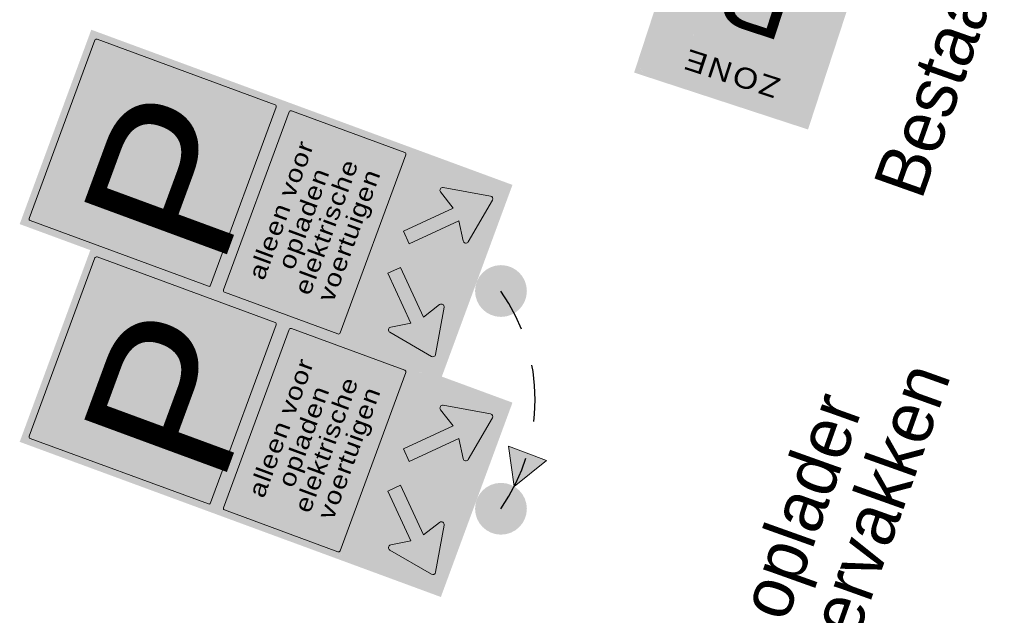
# Model space of a CAD drawing. Header units: metres. Extents: x 136326 to 138181, y 453212 to 454732.
# Tile 42 of 55: x 136692 to 136707, y 454192 to 454201. Entities that reach past the tile are written whole.
import ezdxf

# ---------------------------------------------------------------- set-up
doc = ezdxf.new("R2010")
doc.units = ezdxf.units.M
doc.linetypes.add('DGN Style 2', pattern=[1.3637372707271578, 0.8182423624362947, -0.5454949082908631])
doc.layers.add('-DR-nw-inr-bebording-txt', color=2, linetype='Continuous')
doc.layers.add('mob_bebording', color=7, linetype='Continuous', lineweight=0)
doc.styles.add('eurostile', font='txt')
doc.styles.add('Style-Verkeersborden', font='Verkeersborden.shx')

# ---------------------------------------------------------------- blocks, each defined once
blk = doc.blocks.new('bord_OB504_1')
at = {"layer": 'mob_bebording', "linetype": 'Continuous', "lineweight": 0, "transparency": 33554508}
h = blk.add_hatch(color=254, dxfattribs=at)
h.paths.add_polyline_path([(0.2999999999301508, -0.2999999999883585), (-0.3000000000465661, -0.2999999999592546), (-0.3000000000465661, 2.91038304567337e-11), (0, -2.91038304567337e-11), (0.2999999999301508, -2.91038304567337e-11)])
h.paths.add_polyline_path([(0.2749999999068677, -0.2899999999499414), (-0.2750000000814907, -0.2900000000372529, -0.414213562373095), (-0.2900000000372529, -0.2749999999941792), (-0.2900000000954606, -0.02499999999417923, -0.414213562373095), (-0.2750000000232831, -0.01000000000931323), (0.2749999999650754, -0.01000000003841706, -0.414213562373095), (0.2899999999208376, -0.02500000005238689), (0.2899999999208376, -0.2750000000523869, -0.414213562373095)], flags=17)
h = blk.add_hatch(color=7, dxfattribs=at)
h.paths.add_polyline_path([(0.2899999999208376, -0.02500000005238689, 0.414213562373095), (0.2749999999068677, -0.01000000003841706), (-0.2750000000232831, -0.01000000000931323, 0.414213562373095), (-0.2900000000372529, -0.02500000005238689), (-0.2900000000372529, -0.2749999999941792, 0.414213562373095), (-0.2750000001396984, -0.2899999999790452), (0.2749999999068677, -0.2900000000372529, 0.414213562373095), (0.2899999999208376, -0.2749999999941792)])
h.paths.add_polyline_path([(0.2799999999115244, -0.2749999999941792, -0.414213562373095), (0.2749999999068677, -0.2800000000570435), (-0.2750000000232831, -0.2799999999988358, -0.414213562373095), (-0.2800000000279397, -0.2749999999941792), (-0.2800000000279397, -0.02500000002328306, -0.414213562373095), (-0.2750000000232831, -0.02000000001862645), (0.2749999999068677, -0.01999999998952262, -0.414213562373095), (0.2799999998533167, -0.02499999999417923)])
h = blk.add_hatch(color=254, dxfattribs=at)
h.paths.add_polyline_path([(0.2799999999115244, -0.2749999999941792), (0.2800000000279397, -0.02500000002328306, 0.414213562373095), (0.2749999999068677, -0.02000000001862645), (-0.2750000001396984, -0.02000000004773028, 0.414213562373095), (-0.2800000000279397, -0.02500000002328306), (-0.2800000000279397, -0.2749999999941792, 0.414213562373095), (-0.2750000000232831, -0.2800000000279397), (0.2749999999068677, -0.2800000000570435, 0.414213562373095)])
h.paths.add_polyline_path([(-0.2233765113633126, -0.1145474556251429, -0.6872809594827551), (-0.2087136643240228, -0.1116972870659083), (-0.1771729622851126, -0.1621729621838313), (-0.06500000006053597, -0.04999999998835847), (-0.03671572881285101, -0.07828427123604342), (-0.1488886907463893, -0.1904572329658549), (-0.09841301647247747, -0.2219979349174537, -0.687280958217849), (-0.1012631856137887, -0.236660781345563), (-0.2382661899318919, -0.2608181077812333, -0.5205670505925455), (-0.2475338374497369, -0.2515504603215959)], flags=17)
h.paths.add_polyline_path([(0.2475338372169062, -0.2515504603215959, -0.5205670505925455), (0.2382661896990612, -0.2608181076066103), (0.1012631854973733, -0.2366607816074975, -0.687280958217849), (0.09841301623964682, -0.2219979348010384), (0.1488886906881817, -0.1904572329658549), (0.03671572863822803, -0.07828427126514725), (0.06499999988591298, -0.0500000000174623), (0.1771729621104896, -0.1621729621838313), (0.2087136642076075, -0.1116972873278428, -0.6872809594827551), (0.2233765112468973, -0.1145474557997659)], flags=17)
h = blk.add_hatch(color=7, dxfattribs=at)
edge = h.paths.add_edge_path()
edge.add_arc((-0.2396553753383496, -0.2529396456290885), 0.007999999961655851, 170.0000003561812, 280.0000003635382)
edge.add_line((-0.2382661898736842, -0.2608181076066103), (-0.1012631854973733, -0.2366607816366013))
edge.add_arc((-0.1026523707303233, -0.2287823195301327), 0.008000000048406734, 279.9999985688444, 417.9999985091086)
edge.add_line((-0.0984130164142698, -0.2219979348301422), (-0.1488886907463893, -0.1904572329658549))
edge.add_line((-0.1488886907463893, -0.1904572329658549), (-0.03671572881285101, -0.07828427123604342))
edge.add_line((-0.03671572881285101, -0.07828427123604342), (-0.06500000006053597, -0.04999999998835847))
edge.add_line((-0.06500000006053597, -0.04999999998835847), (-0.1771729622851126, -0.1621729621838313))
edge.add_line((-0.1771729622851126, -0.1621729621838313), (-0.2087136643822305, -0.1116972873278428))
edge.add_arc((-0.2154980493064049, -0.115936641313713), 0.008000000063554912, 31.99999863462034, 169.9999987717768)
edge.add_line((-0.2233765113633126, -0.1145474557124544), (-0.2475338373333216, -0.2515504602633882))
h = blk.add_hatch(color=7, dxfattribs=at)
edge = h.paths.add_edge_path()
edge.add_arc((0.2154980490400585, -0.1159366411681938), 0.008000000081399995, 10.00000057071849, 148.0000007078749)
edge.add_line((0.2087136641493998, -0.1116972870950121), (0.1771729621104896, -0.1621729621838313))
edge.add_line((0.1771729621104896, -0.1621729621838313), (0.06499999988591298, -0.0500000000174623))
edge.add_line((0.06499999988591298, -0.0500000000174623), (0.03671572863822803, -0.07828427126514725))
edge.add_line((0.03671572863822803, -0.07828427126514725), (0.1488886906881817, -0.1904572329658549))
edge.add_line((0.1488886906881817, -0.1904572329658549), (0.0984130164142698, -0.2219979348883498))
edge.add_arc((0.102652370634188, -0.2287823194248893), 0.0079999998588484, 122.0000015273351, 260.0000014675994)
edge.add_line((0.1012631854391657, -0.236660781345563), (0.2382661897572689, -0.2608181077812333))
edge.add_arc((0.2396553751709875, -0.252939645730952), 0.008000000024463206, 260.0000000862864, 370.0000000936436)
edge.add_line((0.2475338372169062, -0.2515504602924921), (0.223376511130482, -0.1145474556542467))
at = {"layer": 'mob_bebording', "color": 7, "linetype": 'Continuous', "lineweight": 0, "transparency": 33554508, "flags": 128}
for points in [[(-0.2475338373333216, -0.2515504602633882, 0.5205670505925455), (-0.2382661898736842, -0.2608181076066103), (-0.1012631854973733, -0.2366607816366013, 0.687280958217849), (-0.0984130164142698, -0.2219979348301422), (-0.1488886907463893, -0.1904572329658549), (-0.03671572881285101, -0.07828427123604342), (-0.06500000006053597, -0.04999999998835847), (-0.1771729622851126, -0.1621729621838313), (-0.2087136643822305, -0.1116972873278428, 0.6872809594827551), (-0.2233765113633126, -0.1145474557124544)], [(0.223376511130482, -0.1145474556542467, 0.6872809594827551), (0.2087136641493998, -0.1116972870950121), (0.1771729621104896, -0.1621729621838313), (0.06499999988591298, -0.0500000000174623), (0.03671572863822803, -0.07828427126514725), (0.1488886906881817, -0.1904572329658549), (0.0984130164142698, -0.2219979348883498, 0.687280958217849), (0.1012631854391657, -0.236660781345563), (0.2382661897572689, -0.2608181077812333, 0.5205670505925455), (0.2475338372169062, -0.2515504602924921)]]:
    blk.add_lwpolyline(points, format="xyb", close=True, dxfattribs=at)
blk = doc.blocks.new('bord_OB-L-WK-4R_1')
at = {"layer": 'mob_bebording', "linetype": 'Continuous', "lineweight": 0, "transparency": 33554508}
h = blk.add_hatch(color=254, dxfattribs=at)
h.paths.add_polyline_path([(0.2999999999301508, -0.4000000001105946), (-0.3000000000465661, -0.4000000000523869), (-0.3000000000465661, -2.91038304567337e-11), (-5.820766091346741e-11, -2.91038304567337e-11), (0.2999999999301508, -2.91038304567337e-11)])
h.paths.add_polyline_path([(-0.2900000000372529, -0.3750000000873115), (-0.2900000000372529, -0.02500000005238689, -0.414213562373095), (-0.2750000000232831, -0.01000000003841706), (0.2749999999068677, -0.01000000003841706, -0.414213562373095), (0.2899999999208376, -0.02500000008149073), (0.2899999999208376, -0.3750000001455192, -0.414213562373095), (0.2749999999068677, -0.3900000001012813), (-0.2750000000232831, -0.3900000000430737, -0.414213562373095)], flags=17)
h = blk.add_hatch(color=7, dxfattribs=at)
h.paths.add_polyline_path([(-0.2750000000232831, -0.3900000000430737), (0.2749999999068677, -0.3900000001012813, 0.414213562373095), (0.2899999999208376, -0.3750000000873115), (0.2899999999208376, -0.02500000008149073, 0.414213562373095), (0.2749999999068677, -0.01000000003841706), (-0.2750000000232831, -0.01000000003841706, 0.414213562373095), (-0.2900000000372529, -0.02500000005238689), (-0.2900000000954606, -0.3750000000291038, 0.414213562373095)])
h.paths.add_polyline_path([(-0.2800000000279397, -0.02500000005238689, -0.414213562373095), (-0.2750000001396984, -0.02000000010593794), (0.2749999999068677, -0.02000000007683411, -0.414213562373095), (0.2799999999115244, -0.02500000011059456), (0.2799999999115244, -0.3750000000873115, -0.414213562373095), (0.2749999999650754, -0.3800000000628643), (-0.2750000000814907, -0.3800000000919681, -0.414213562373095), (-0.2800000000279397, -0.3750000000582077)])
h = blk.add_hatch(color=254, dxfattribs=at)
edge = h.paths.add_edge_path()
edge.add_line((-0.2750000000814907, -0.3800000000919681), (0.2749999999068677, -0.3800000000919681))
edge.add_arc((0.2749999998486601, -0.3750000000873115), 0.005000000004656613, 270.0000006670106, 360.0000006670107)
edge.add_line((0.2799999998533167, -0.3750000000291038), (0.2799999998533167, -0.02500000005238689))
edge.add_arc((0.2749999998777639, -0.02500000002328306), 0.004999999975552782, 359.9999996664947, 449.9999996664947)
edge.add_line((0.2749999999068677, -0.02000000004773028), (-0.2750000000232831, -0.02000000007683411))
edge.add_arc((-0.275000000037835, -0.02500000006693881), 0.004999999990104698, 89.99999983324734, 179.9999998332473)
edge.add_line((-0.2800000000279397, -0.02500000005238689), (-0.2800000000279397, -0.3750000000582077))
edge.add_arc((-0.275000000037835, -0.3750000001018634), 0.004999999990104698, 179.999999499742, 269.999999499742)
at = {"layer": 'mob_bebording', "color": 254, "linetype": 'Continuous', "lineweight": 0, "transparency": 33554508, "flags": 128}
blk.add_lwpolyline([(-0.2750000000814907, -0.3800000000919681), (0.2749999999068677, -0.3800000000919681, 0.414213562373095), (0.2799999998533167, -0.3750000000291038), (0.2799999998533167, -0.02500000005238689, 0.414213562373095), (0.2749999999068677, -0.02000000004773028), (-0.2750000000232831, -0.02000000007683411, 0.414213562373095), (-0.2800000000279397, -0.02500000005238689), (-0.2800000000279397, -0.3750000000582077, 0.414213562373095)], format="xyb", close=True, dxfattribs=at)
at = {"layer": 'mob_bebording', "color": 7, "linetype": 'Continuous', "lineweight": 0, "transparency": 33554508, "insert": (0, -0.2083333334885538), "char_height": 0.04999999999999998, "attachment_point": 5, "line_spacing_factor": 0.8399999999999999, "style": 'Style-Verkeersborden'}
blk.add_mtext('\\H1x;\\W1.2;\\T1.075;alleen voor\\Popladen\\Pelektrische\\Pvoertuigen', dxfattribs=at)
blk = doc.blocks.new('bord_E04_1')
at = {"layer": 'mob_bebording', "linetype": 'Continuous', "lineweight": 0, "transparency": 33554508}
h = blk.add_hatch(color=5, dxfattribs=at)
h.paths.add_polyline_path([(-0.3000000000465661, -2.91038304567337e-11), (-0.3000000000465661, 0.5999999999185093), (0.2999999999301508, 0.5999999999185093), (0.2999999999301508, -2.91038304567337e-11), (-5.820766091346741e-11, -2.91038304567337e-11)])
h.paths.add_polyline_path([(0.2749999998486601, 0.009999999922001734), (-0.2750000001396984, 0.009999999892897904, -0.414213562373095), (-0.2900000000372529, 0.02499999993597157), (-0.2900000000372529, 0.5749999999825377, -0.414213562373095), (-0.2750000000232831, 0.5899999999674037), (0.2749999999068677, 0.589999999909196, -0.414213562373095), (0.2899999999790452, 0.5749999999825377), (0.2899999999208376, 0.0249999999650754, -0.414213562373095)], flags=17)
h = blk.add_hatch(color=254, dxfattribs=at)
h.paths.add_polyline_path([(0.2749999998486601, 0.009999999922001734, 0.414213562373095), (0.2899999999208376, 0.0249999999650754), (0.2899999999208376, 0.5749999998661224, 0.414213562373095), (0.2749999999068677, 0.589999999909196), (-0.2750000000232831, 0.5899999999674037, 0.414213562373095), (-0.2900000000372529, 0.57499999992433), (-0.2900000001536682, 0.02499999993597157, 0.414213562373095), (-0.2750000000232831, 0.009999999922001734)])
h.paths.add_polyline_path([(0.2749999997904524, 0.01999999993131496), (-0.2750000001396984, 0.01999999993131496, -0.414213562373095), (-0.2800000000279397, 0.02499999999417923), (-0.2800000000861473, 0.57499999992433, -0.414213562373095), (-0.2750000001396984, 0.5799999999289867), (0.2749999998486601, 0.579999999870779, -0.414213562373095), (0.2799999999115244, 0.57499999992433), (0.2799999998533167, 0.02499999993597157, -0.414213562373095)])
h = blk.add_hatch(color=5, dxfattribs=at)
edge = h.paths.add_edge_path()
edge.add_line((0.2799999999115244, 0.02499999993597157), (0.2799999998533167, 0.57499999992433))
edge.add_arc((0.2749999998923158, 0.574999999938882), 0.004999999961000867, 359.9999998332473, 449.9999998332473)
edge.add_line((0.2749999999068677, 0.5799999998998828), (-0.2750000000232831, 0.5799999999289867))
edge.add_arc((-0.2750000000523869, 0.5749999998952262), 0.005000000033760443, 89.99999966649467, 179.9999996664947)
edge.add_line((-0.2800000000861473, 0.57499999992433), (-0.280000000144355, 0.02499999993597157))
edge.add_arc((-0.2750000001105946, 0.0249999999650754), 0.005000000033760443, 180.0000003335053, 270.0000003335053)
edge.add_line((-0.2750000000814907, 0.01999999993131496), (0.2749999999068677, 0.01999999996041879))
edge.add_arc((0.2749999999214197, 0.02499999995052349), 0.004999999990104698, 269.9999998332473, 359.9999998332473)
at = {"layer": 'mob_bebording', "color": 5, "linetype": 'Continuous', "lineweight": 0, "transparency": 33554508, "flags": 128}
blk.add_lwpolyline([(0.2799999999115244, 0.02499999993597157), (0.2799999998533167, 0.57499999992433, 0.414213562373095), (0.2749999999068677, 0.5799999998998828), (-0.2750000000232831, 0.5799999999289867, 0.414213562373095), (-0.2800000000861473, 0.57499999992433), (-0.280000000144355, 0.02499999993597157, 0.414213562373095), (-0.2750000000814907, 0.01999999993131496), (0.2749999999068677, 0.01999999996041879, 0.414213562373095)], format="xyb", close=True, dxfattribs=at)
at = {"layer": 'mob_bebording', "color": 254, "linetype": 'Continuous', "lineweight": 0, "transparency": 33554508, "insert": (-0.01310546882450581, 0.2266666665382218), "char_height": 0.4399999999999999, "attachment_point": 5, "line_spacing_factor": 0.6, "style": 'Style-Verkeersborden'}
blk.add_mtext('\\H1x;\\W1.09091;\\T1.000;P', dxfattribs=at)
blk = doc.blocks.new('bord_OB-L-WK-4R')
at = {"layer": 'mob_bebording', "linetype": 'Continuous', "lineweight": 0}
h = blk.add_hatch(color=254, dxfattribs=at)
h.paths.add_polyline_path([(0.2999999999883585, -0.4000000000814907), (-0.2999999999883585, -0.4000000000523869), (-0.2999999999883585, 0), (5.820766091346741e-11, 2.91038304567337e-11), (0.2999999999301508, 2.91038304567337e-11)])
h.paths.add_polyline_path([(-0.2899999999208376, -0.3750000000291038), (-0.2899999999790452, -0.02499999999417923, -0.414213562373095), (-0.2749999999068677, -0.01000000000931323), (0.2749999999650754, -0.01000000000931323, -0.414213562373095), (0.2899999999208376, -0.02500000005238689), (0.2899999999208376, -0.3750000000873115, -0.414213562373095), (0.2749999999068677, -0.3900000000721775), (-0.2750000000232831, -0.3900000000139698, -0.414213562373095)], flags=17)
h = blk.add_hatch(color=7, dxfattribs=at)
h.paths.add_polyline_path([(-0.2750000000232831, -0.3900000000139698), (0.2749999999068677, -0.3900000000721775, 0.414213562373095), (0.2899999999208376, -0.3750000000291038), (0.2899999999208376, -0.02500000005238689, 0.414213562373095), (0.2749999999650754, -0.01000000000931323), (-0.2749999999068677, -0.01000000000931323, 0.414213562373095), (-0.2899999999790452, -0.02499999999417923), (-0.2899999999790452, -0.3749999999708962, 0.414213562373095)])
h.paths.add_polyline_path([(-0.2799999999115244, -0.02500000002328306, -0.414213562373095), (-0.2750000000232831, -0.02000000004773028), (0.2749999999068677, -0.02000000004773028, -0.414213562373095), (0.2800000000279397, -0.02500000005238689), (0.2800000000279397, -0.3750000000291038, -0.414213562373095), (0.2750000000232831, -0.3800000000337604), (-0.2749999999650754, -0.3800000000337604, -0.414213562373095), (-0.2799999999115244, -0.3750000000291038)])
h = blk.add_hatch(color=254, dxfattribs=at)
edge = h.paths.add_edge_path()
edge.add_line((-0.2750000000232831, -0.3800000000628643), (0.2749999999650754, -0.3800000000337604))
edge.add_arc((0.2749999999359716, -0.375), 0.005000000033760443, 270.0000003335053, 360.0000003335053)
edge.add_line((0.279999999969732, -0.3749999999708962), (0.279999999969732, -0.02499999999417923))
edge.add_arc((0.2750000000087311, -0.02499999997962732), 0.004999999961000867, 359.9999998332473, 449.9999998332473)
edge.add_line((0.2750000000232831, -0.02000000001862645), (-0.2750000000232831, -0.02000000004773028))
edge.add_arc((-0.2749999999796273, -0.02499999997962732), 0.004999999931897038, 90.00000050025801, 180.000000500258)
edge.add_line((-0.2799999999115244, -0.02500000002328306), (-0.2799999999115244, -0.3750000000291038))
edge.add_arc((-0.2749999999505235, -0.3750000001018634), 0.004999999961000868, 179.9999991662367, 269.9999991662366)
at = {"layer": 'mob_bebording', "color": 254, "linetype": 'Continuous', "lineweight": 0, "flags": 128}
blk.add_lwpolyline([(-0.2750000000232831, -0.3800000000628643), (0.2749999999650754, -0.3800000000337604, 0.414213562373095), (0.279999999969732, -0.3749999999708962), (0.279999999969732, -0.02499999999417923, 0.414213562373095), (0.2750000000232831, -0.02000000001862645), (-0.2750000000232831, -0.02000000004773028, 0.414213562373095), (-0.2799999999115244, -0.02500000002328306), (-0.2799999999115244, -0.3750000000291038, 0.414213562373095)], format="xyb", close=True, dxfattribs=at)
at = {"layer": 'mob_bebording', "color": 7, "linetype": 'Continuous', "lineweight": 0, "insert": (0, -0.2083333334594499), "char_height": 0.04999999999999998, "attachment_point": 5, "line_spacing_factor": 0.8399999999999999, "style": 'Style-Verkeersborden'}
blk.add_mtext('\\H1x;\\W1.2;\\T1.075;alleen voor\\Popladen\\Pelektrische\\Pvoertuigen', dxfattribs=at)
blk = doc.blocks.new('bord_OB504')
at = {"layer": 'mob_bebording', "linetype": 'Continuous', "lineweight": 0}
h = blk.add_hatch(color=254, dxfattribs=at)
h.paths.add_polyline_path([(0.2999999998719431, -0.2999999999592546), (-0.3000000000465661, -0.299999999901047), (-0.3000000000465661, 2.91038304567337e-11), (-5.820766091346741e-11, 2.91038304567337e-11), (0.2999999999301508, 0)])
h.paths.add_polyline_path([(0.2749999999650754, -0.2899999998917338), (-0.2750000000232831, -0.2900000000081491, -0.414213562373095), (-0.2899999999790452, -0.2749999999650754), (-0.2900000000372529, -0.02499999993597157, -0.414213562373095), (-0.2749999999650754, -0.009999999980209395), (0.2750000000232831, -0.009999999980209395, -0.414213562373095), (0.2899999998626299, -0.02499999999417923), (0.2899999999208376, -0.2749999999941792, -0.414213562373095)], flags=17)
h = blk.add_hatch(color=7, dxfattribs=at)
h.paths.add_polyline_path([(0.2899999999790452, -0.02500000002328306, 0.414213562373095), (0.2749999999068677, -0.01000000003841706), (-0.2749999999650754, -0.009999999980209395, 0.414213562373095), (-0.2899999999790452, -0.02499999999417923), (-0.2899999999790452, -0.2749999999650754, 0.414213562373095), (-0.2750000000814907, -0.2899999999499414), (0.2749999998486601, -0.2900000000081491, 0.414213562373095), (0.2899999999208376, -0.2749999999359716)])
h.paths.add_polyline_path([(0.279999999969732, -0.2749999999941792, -0.414213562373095), (0.2749999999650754, -0.2799999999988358), (-0.2749999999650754, -0.279999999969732, -0.414213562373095), (-0.279999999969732, -0.2749999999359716), (-0.2800000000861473, -0.02499999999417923, -0.414213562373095), (-0.2749999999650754, -0.01999999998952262), (0.2749999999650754, -0.01999999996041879, -0.414213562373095), (0.2799999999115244, -0.02499999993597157)])
h = blk.add_hatch(color=254, dxfattribs=at)
h.paths.add_polyline_path([(0.279999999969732, -0.2749999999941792), (0.279999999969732, -0.02499999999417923, 0.414213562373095), (0.2749999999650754, -0.01999999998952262), (-0.2750000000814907, -0.01999999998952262, 0.414213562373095), (-0.2800000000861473, -0.02499999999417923), (-0.279999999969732, -0.2749999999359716, 0.414213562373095), (-0.2750000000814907, -0.2799999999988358), (0.2749999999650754, -0.2800000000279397, 0.414213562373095)])
h.paths.add_polyline_path([(-0.2233765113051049, -0.1145474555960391, -0.6872809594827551), (-0.2087136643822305, -0.1116972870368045), (-0.1771729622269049, -0.1621729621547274), (-0.06500000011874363, -0.04999999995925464), (-0.03671572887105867, -0.07828427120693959), (-0.1488886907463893, -0.1904572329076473), (-0.09841301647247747, -0.2219979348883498, -0.687280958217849), (-0.101263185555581, -0.2366607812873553), (-0.2382661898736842, -0.2608181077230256, -0.5205670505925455), (-0.2475338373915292, -0.2515504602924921)], flags=17)
h.paths.add_polyline_path([(0.2475338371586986, -0.2515504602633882, -0.5205670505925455), (0.2382661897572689, -0.2608181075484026), (0.1012631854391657, -0.2366607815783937, -0.687280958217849), (0.09841301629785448, -0.2219979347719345), (0.1488886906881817, -0.1904572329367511), (0.03671572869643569, -0.07828427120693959), (0.06499999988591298, -0.04999999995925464), (0.1771729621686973, -0.1621729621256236), (0.2087136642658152, -0.1116972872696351, -0.6872809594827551), (0.2233765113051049, -0.1145474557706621)], flags=17)
h = blk.add_hatch(color=7, dxfattribs=at)
edge = h.paths.add_edge_path()
edge.add_arc((-0.2396553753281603, -0.2529396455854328), 0.007999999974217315, 170.0000002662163, 280.0000002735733)
edge.add_line((-0.2382661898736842, -0.2608181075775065), (-0.101263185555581, -0.2366607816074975))
edge.add_arc((-0.1026523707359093, -0.2287823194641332), 0.00800000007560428, 279.9999981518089, 417.999998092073)
edge.add_line((-0.09841301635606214, -0.2219979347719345), (-0.1488886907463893, -0.1904572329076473))
edge.add_line((-0.1488886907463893, -0.1904572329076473), (-0.03671572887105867, -0.07828427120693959))
edge.add_line((-0.03671572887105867, -0.07828427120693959), (-0.06500000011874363, -0.04999999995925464))
edge.add_line((-0.06500000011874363, -0.04999999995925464), (-0.1771729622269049, -0.1621729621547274))
edge.add_line((-0.1771729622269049, -0.1621729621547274), (-0.2087136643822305, -0.1116972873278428))
edge.add_arc((-0.2154980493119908, -0.1159366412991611), 0.008000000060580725, 31.99999852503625, 169.9999986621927)
edge.add_line((-0.2233765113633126, -0.1145474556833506), (-0.2475338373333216, -0.2515504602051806))
h = blk.add_hatch(color=7, dxfattribs=at)
edge = h.paths.add_edge_path()
edge.add_arc((0.2154980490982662, -0.1159366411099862), 0.008000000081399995, 10.00000057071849, 148.0000007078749)
edge.add_line((0.2087136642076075, -0.1116972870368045), (0.1771729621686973, -0.1621729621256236))
edge.add_line((0.1771729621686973, -0.1621729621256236), (0.06499999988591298, -0.04999999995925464))
edge.add_line((0.06499999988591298, -0.04999999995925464), (0.03671572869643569, -0.07828427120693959))
edge.add_line((0.03671572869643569, -0.07828427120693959), (0.1488886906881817, -0.1904572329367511))
edge.add_line((0.1488886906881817, -0.1904572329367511), (0.09841301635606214, -0.2219979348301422))
edge.add_arc((0.102652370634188, -0.2287823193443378), 0.007999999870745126, 122.0000019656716, 260.0000019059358)
edge.add_line((0.1012631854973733, -0.2366607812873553), (0.2382661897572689, -0.2608181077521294))
edge.add_arc((0.2396553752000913, -0.2529396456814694), 0.008000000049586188, 259.9999999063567, 369.9999999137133)
edge.add_line((0.2475338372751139, -0.2515504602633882), (0.2233765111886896, -0.1145474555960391))
at = {"layer": 'mob_bebording', "color": 7, "linetype": 'Continuous', "lineweight": 0, "flags": 128}
for points in [[(-0.2475338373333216, -0.2515504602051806, 0.5205670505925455), (-0.2382661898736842, -0.2608181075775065), (-0.101263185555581, -0.2366607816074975, 0.687280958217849), (-0.09841301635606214, -0.2219979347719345), (-0.1488886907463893, -0.1904572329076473), (-0.03671572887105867, -0.07828427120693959), (-0.06500000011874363, -0.04999999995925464), (-0.1771729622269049, -0.1621729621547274), (-0.2087136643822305, -0.1116972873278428, 0.6872809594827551), (-0.2233765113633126, -0.1145474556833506)], [(0.2233765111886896, -0.1145474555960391, 0.6872809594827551), (0.2087136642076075, -0.1116972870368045), (0.1771729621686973, -0.1621729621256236), (0.06499999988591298, -0.04999999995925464), (0.03671572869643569, -0.07828427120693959), (0.1488886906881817, -0.1904572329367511), (0.09841301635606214, -0.2219979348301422, 0.687280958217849), (0.1012631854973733, -0.2366607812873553), (0.2382661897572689, -0.2608181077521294, 0.5205670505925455), (0.2475338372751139, -0.2515504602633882)]]:
    blk.add_lwpolyline(points, format="xyb", close=True, dxfattribs=at)
blk = doc.blocks.new('bord_E04')
at = {"layer": 'mob_bebording', "linetype": 'Continuous', "lineweight": 0}
h = blk.add_hatch(color=170, dxfattribs=at)
h.paths.add_polyline_path([(-0.2999999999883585, 0), (-0.3000000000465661, 0.5999999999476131), (0.2999999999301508, 0.5999999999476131), (0.2999999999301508, 2.91038304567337e-11), (5.820766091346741e-11, 2.91038304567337e-11)])
h.paths.add_polyline_path([(0.2749999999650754, 0.009999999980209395), (-0.2750000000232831, 0.009999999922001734, -0.414213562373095), (-0.2899999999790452, 0.02499999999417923), (-0.2900000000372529, 0.5750000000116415, -0.414213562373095), (-0.2749999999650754, 0.5899999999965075), (0.2749999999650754, 0.5899999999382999, -0.414213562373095), (0.2900000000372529, 0.5750000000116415), (0.2900000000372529, 0.02499999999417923, -0.414213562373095)], flags=17)
h = blk.add_hatch(color=254, dxfattribs=at)
h.paths.add_polyline_path([(0.2749999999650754, 0.009999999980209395, 0.414213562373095), (0.2900000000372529, 0.02499999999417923), (0.2900000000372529, 0.57499999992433, 0.414213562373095), (0.2749999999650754, 0.5899999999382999), (-0.2749999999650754, 0.5899999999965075, 0.414213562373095), (-0.2899999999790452, 0.5749999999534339), (-0.2900000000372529, 0.0249999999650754, 0.414213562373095), (-0.2750000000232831, 0.009999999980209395)])
h.paths.add_polyline_path([(0.2749999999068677, 0.01999999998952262), (-0.2750000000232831, 0.01999999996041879, -0.414213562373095), (-0.2799999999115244, 0.02500000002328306), (-0.279999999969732, 0.5749999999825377, -0.414213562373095), (-0.2750000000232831, 0.5799999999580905), (0.2749999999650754, 0.5799999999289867, -0.414213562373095), (0.2800000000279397, 0.5749999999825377), (0.279999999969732, 0.02499999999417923, -0.414213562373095)])
h = blk.add_hatch(color=170, dxfattribs=at)
edge = h.paths.add_edge_path()
edge.add_line((0.2800000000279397, 0.02499999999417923), (0.279999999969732, 0.5749999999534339))
edge.add_arc((0.2749999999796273, 0.574999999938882), 0.004999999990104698, 1.66752665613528e-07, 90.00000016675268)
edge.add_line((0.2749999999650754, 0.5799999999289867), (-0.2750000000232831, 0.5799999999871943))
edge.add_arc((-0.2749999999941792, 0.5750000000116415), 0.004999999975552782, 90.00000033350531, 180.0000003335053)
edge.add_line((-0.279999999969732, 0.5749999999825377), (-0.2800000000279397, 0.02499999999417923))
edge.add_arc((-0.2750000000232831, 0.02499999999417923), 0.005000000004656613, 180, 270)
edge.add_line((-0.2750000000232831, 0.01999999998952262), (0.2749999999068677, 0.01999999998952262))
edge.add_arc((0.2749999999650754, 0.02500000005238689), 0.005000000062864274, 269.9999993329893, 359.9999993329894)
at = {"layer": 'mob_bebording', "color": 5, "linetype": 'Continuous', "lineweight": 0, "flags": 128}
blk.add_lwpolyline([(0.2800000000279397, 0.02499999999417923), (0.279999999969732, 0.5749999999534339, 0.414213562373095), (0.2749999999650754, 0.5799999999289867), (-0.2750000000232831, 0.5799999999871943, 0.414213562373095), (-0.279999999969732, 0.5749999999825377), (-0.2800000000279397, 0.02499999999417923, 0.414213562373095), (-0.2750000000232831, 0.01999999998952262), (0.2749999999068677, 0.01999999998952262, 0.414213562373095)], format="xyb", close=True, dxfattribs=at)
at = {"layer": 'mob_bebording', "color": 254, "linetype": 'Continuous', "lineweight": 0, "insert": (-0.01310546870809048, 0.2266666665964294), "char_height": 0.4399999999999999, "attachment_point": 5, "line_spacing_factor": 0.6, "style": 'Style-Verkeersborden'}
blk.add_mtext('\\H1x;\\W1.09091;\\T1.000;P', dxfattribs=at)
blk = doc.blocks.new('bord_E101-ZB_1')
at = {"layer": 'mob_bebording', "linetype": 'Continuous', "lineweight": 0}
h = blk.add_hatch(color=254, dxfattribs=at)
h.paths.add_polyline_path([(-0.2649999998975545, 5.820766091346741e-11), (-0.2649999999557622, 0.6700000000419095), (0.2650000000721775, 0.6699999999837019), (0.2650000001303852, 5.820766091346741e-11), (5.820766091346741e-11, 5.820766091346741e-11)])
h.paths.add_polyline_path([(0.2399999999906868, 0.01000000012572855), (-0.2399999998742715, 0.01000000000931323, -0.414213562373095), (-0.254999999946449, 0.02500000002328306), (-0.2549999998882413, 0.6450000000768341, -0.414213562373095), (-0.2399999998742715, 0.660000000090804), (0.2400000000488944, 0.6600000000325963, -0.414213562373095), (0.2550000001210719, 0.6450000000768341), (0.2550000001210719, 0.02500000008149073, -0.414213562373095)], flags=17)
h = blk.add_hatch(color=7, dxfattribs=at)
h.paths.add_polyline_path([(0.2550000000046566, 0.02500000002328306), (0.2550000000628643, 0.6450000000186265, 0.414213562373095), (0.2400000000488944, 0.660000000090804), (-0.2399999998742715, 0.660000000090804, 0.414213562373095), (-0.254999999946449, 0.6450000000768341), (-0.2549999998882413, 0.02500000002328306, 0.414213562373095), (-0.2399999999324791, 0.01000000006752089), (0.2400000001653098, 0.01000000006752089, 0.414213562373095)])
h.paths.add_polyline_path([(0.2399999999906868, 0.02000000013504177), (-0.2399999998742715, 0.02000000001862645, -0.414213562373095), (-0.2449999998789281, 0.02500000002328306), (-0.2449999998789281, 0.6450000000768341, -0.414213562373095), (-0.2399999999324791, 0.6500000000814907), (0.2400000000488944, 0.6500000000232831, -0.414213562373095), (0.245000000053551, 0.6450000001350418), (0.2450000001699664, 0.02500000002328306, -0.414213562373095)])
h = blk.add_hatch(color=254, dxfattribs=at)
h.paths.add_polyline_path([(0.2449999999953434, 0.02500000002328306), (0.245000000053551, 0.6450000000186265, 0.414213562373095), (0.2399999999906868, 0.6500000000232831), (-0.2399999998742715, 0.6500000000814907, 0.414213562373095), (-0.2449999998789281, 0.6450000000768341), (-0.2449999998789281, 0.02500000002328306, 0.414213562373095), (-0.2399999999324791, 0.02000000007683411), (0.2400000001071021, 0.02000000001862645, 0.414213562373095)])
h.paths.add_polyline_path([(-0.1499999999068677, 0.0800000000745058), (-0.1500000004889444, 0.5300000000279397), (0.1499999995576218, 0.5300000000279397), (0.1500000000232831, 0.0800000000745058), (5.820766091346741e-11, 0.0800000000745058)], flags=17)
h = blk.add_hatch(color=170, dxfattribs=at)
h.paths.add_polyline_path([(-0.1499999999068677, 0.0800000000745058), (-0.1500000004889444, 0.5300000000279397), (0.1499999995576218, 0.5300000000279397), (0.1500000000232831, 0.0800000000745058), (5.820766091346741e-11, 0.0800000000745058)])
h.paths.add_polyline_path([(-0.1312500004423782, 0.5225000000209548), (0.131249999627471, 0.5225000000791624, -0.414213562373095), (0.1424999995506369, 0.5112500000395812), (0.1424999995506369, 0.09875000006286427, -0.414213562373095), (0.1312499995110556, 0.08750000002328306), (-0.1312500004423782, 0.08750000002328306, -0.414213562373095), (-0.1425000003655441, 0.09875000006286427), (-0.1425000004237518, 0.5112500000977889, -0.414213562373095)], flags=17)
h = blk.add_hatch(color=254, dxfattribs=at)
h.paths.add_polyline_path([(-0.1312500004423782, 0.5225000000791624, 0.414213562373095), (-0.1425000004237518, 0.5112500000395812), (-0.1425000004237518, 0.09875000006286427, 0.414213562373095), (-0.1312500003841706, 0.08750000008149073), (0.131249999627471, 0.08750000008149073, 0.414213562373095), (0.1424999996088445, 0.09875000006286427), (0.1424999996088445, 0.5112500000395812, 0.414213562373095), (0.1312499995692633, 0.5225000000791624)])
h.paths.add_polyline_path([(-0.1312500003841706, 0.5150000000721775), (0.131249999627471, 0.5150000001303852, -0.414213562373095), (0.1349999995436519, 0.5112499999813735), (0.1349999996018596, 0.09875000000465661, -0.414213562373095), (0.1312499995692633, 0.09500000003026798), (-0.1312500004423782, 0.09500000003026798, -0.414213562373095), (-0.1350000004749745, 0.09875000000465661), (-0.1350000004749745, 0.5112500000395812, -0.414213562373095)])
h = blk.add_hatch(color=170, dxfattribs=at)
h.paths.add_polyline_path([(-0.1350000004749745, 0.5112500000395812), (-0.1350000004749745, 0.09875000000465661, 0.414213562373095), (-0.1312500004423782, 0.09500000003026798), (0.1312499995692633, 0.09500000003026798, 0.414213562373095), (0.1349999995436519, 0.09875000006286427), (0.1349999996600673, 0.5112500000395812, 0.414213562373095), (0.1312499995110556, 0.5150000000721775), (-0.1312500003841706, 0.5150000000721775, 0.414213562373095)])
h.paths.add_polyline_path([(0.05315152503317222, 0.2087553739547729, -0.05236378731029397), (0.05099324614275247, 0.2067055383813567), (-0.003034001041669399, 0.1652057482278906, 0.1635859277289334), (-0.01316160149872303, 0.1501287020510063, -0.2970948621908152), (-0.04990934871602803, 0.1175048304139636), (-0.08765248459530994, 0.1666414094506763), (-0.08167197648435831, 0.1712351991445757, 0.09936153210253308), (-0.07002449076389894, 0.1845764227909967), (-0.03601402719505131, 0.2440253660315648, -0.2968226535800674), (-0.02217982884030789, 0.2511236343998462), (0.0327135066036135, 0.2454490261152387, -0.4464905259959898), (0.0779999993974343, 0.2809073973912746), (0.07799999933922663, 0.2961156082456, -0.9999999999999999), (0.09749999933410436, 0.2961156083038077), (0.09749999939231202, 0.1611156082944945, -0.9999999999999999), (0.07799999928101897, 0.1611156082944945), (0.07799999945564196, 0.2048451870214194, -0.1673715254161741)], flags=17)
h.paths.add_polyline_path([(0.05400994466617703, 0.2033484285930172, 0.01318275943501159), (0.05611716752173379, 0.2024946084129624), (0.05611716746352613, 0.1814152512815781, -1.000000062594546), (0.04261716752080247, 0.1814152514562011, -0.9999999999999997), (0.02911716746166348, 0.1814152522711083), (0.02911716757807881, 0.1842276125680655)], flags=17)
h = blk.add_hatch(color=254, dxfattribs=at)
h.paths.add_polyline_path([(-0.04990934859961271, 0.1175048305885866, 0.2970948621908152), (-0.01316160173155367, 0.1501287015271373, -0.1635859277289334), (-0.003034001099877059, 0.1652057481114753), (0.05099324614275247, 0.2067055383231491, 0.05236378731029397), (0.05315152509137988, 0.2087553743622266, 0.1673715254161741), (0.07799999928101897, 0.20484518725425), (0.07799999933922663, 0.1611156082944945, 0.9999999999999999), (0.09749999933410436, 0.1611156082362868), (0.09749999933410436, 0.2961156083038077, 0.9999999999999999), (0.07799999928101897, 0.2961156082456), (0.07799999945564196, 0.2809073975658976, 0.4464905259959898), (0.03271350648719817, 0.2454490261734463), (-0.02217982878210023, 0.2511236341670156, 0.2968226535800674), (-0.03601402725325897, 0.2440253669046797), (-0.07002449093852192, 0.1845764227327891, -0.09936153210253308), (-0.08167197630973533, 0.1712351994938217), (-0.08765248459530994, 0.1666414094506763)])
h.paths.add_polyline_path([(0.03895631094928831, 0.2318555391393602, -0.7348081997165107), (0.09149999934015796, 0.2703456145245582), (0.09149999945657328, 0.2154069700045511, -0.2862083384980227), (0.05549934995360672, 0.2126050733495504, 0.2670297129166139), (0.05361362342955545, 0.2266869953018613, 0.2966616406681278)])
h.paths.add_polyline_path([(0.08399999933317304, 0.2961156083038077, -0.9999999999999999), (0.09149999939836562, 0.2961156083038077), (0.09149999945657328, 0.275769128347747, 0.05391345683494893), (0.08399999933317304, 0.2793371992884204)])
h.paths.add_polyline_path([(0.08399999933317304, 0.1611156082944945), (0.08399999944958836, 0.2064153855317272, 0.05391345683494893), (0.09149999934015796, 0.2099834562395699), (0.09149999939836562, 0.1611156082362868, -0.9999999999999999)])
h.paths.add_polyline_path([(0.03728713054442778, 0.2245490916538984, -0.4142135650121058), (0.04885534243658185, 0.2230320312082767, -0.414213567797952), (0.04733828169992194, 0.211463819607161), (0.03696283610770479, 0.2034941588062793), (0.02683843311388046, 0.2165231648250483)])
h.paths.add_polyline_path([(0.03363216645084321, 0.2293073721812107), (-0.01085157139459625, 0.1951382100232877, -0.5968160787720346), (-0.01808064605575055, 0.1983764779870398, -0.2222079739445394), (-0.01378569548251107, 0.2096563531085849), (-0.01168489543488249, 0.2116920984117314, -0.221699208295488), (-0.006892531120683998, 0.2133514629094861), (-0.001639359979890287, 0.2128084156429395, 0.1918042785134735), (0.008506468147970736, 0.2156819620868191), (0.03346944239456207, 0.2348566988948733, 0.03191304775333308), (0.03479725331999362, 0.2301134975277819, 0.02487116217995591)])
at = {"layer": 'mob_bebording', "linetype": 'Continuous', "lineweight": 0, "extrusion": (0, 0, -1)}
h = blk.add_hatch(color=170, dxfattribs=at)
edge = h.paths.add_edge_path()
edge.add_ellipse((-0.0712527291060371, 0.2428762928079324), major_axis=(-0.03862499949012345, 0), ratio=1, start_angle=289.270379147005, end_angle=301.6144825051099)
edge.add_line((-0.09149999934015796, 0.2757691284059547), (-0.09149999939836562, 0.2961156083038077))
edge.add_ellipse((-0.08774999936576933, 0.2961156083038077), major_axis=(-0.00375000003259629, 0), ratio=1, start_angle=180, end_angle=360, ccw=False)
edge.add_line((-0.08399999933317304, 0.2961156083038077), (-0.08399999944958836, 0.2793371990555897))
h = blk.add_hatch(color=170, dxfattribs=at)
h.paths.add_polyline_path([(-0.03895631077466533, 0.2318555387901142, 0.2966616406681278), (-0.05361362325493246, 0.226686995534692, 0.2670297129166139), (-0.05549935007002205, 0.2126050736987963, -0.2862083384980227), (-0.09149999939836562, 0.2154069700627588), (-0.09149999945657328, 0.2703456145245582, -0.7348081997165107)])
edge = h.paths.add_edge_path(flags=17)
edge.add_arc((-0.0431277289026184, 0.2428762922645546), 0.00225, 0, 360)
edge = h.paths.add_edge_path(flags=17)
edge.add_arc((-0.04576282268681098, 0.2547624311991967), 0.002249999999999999, 0, 360)
edge = h.paths.add_edge_path(flags=17)
edge.add_arc((-0.05317432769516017, 0.2644212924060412), 0.002250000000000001, 0, 360)
edge = h.paths.add_edge_path(flags=17)
edge.add_arc((-0.06397344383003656, 0.2700429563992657), 0.002250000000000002, 0, 360)
edge = h.paths.add_edge_path(flags=17)
edge.add_arc((-0.07613658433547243, 0.2705740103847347), 0.00225, 0, 360)
edge = h.paths.add_edge_path(flags=17)
edge.add_arc((-0.08738456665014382, 0.2659149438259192), 0.00225, 0, 360)
edge = h.paths.add_edge_path(flags=17)
edge.add_arc((-0.06397344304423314, 0.2157096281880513), 0.00225, 0, 360)
edge = h.paths.add_edge_path(flags=17)
edge.add_arc((-0.07613658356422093, 0.2151785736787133), 0.00225, 0, 360)
edge = h.paths.add_edge_path(flags=17)
edge.add_arc((-0.08738456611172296, 0.2198376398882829), 0.002250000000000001, 0, 360)
at = {"layer": 'mob_bebording', "linetype": 'Continuous', "lineweight": 0}
h = blk.add_hatch(color=254, dxfattribs=at)
edge = h.paths.add_edge_path()
edge.add_arc((0.04576282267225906, 0.2547624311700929), 0.0022500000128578, 155.000000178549, 335.0000001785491)
edge.add_arc((0.04576282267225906, 0.2547624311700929), 0.0022500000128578, 335.0000001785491, 515.000000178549)
h = blk.add_hatch(color=254, dxfattribs=at)
edge = h.paths.add_edge_path()
edge.add_arc((0.05317432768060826, 0.2644212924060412), 0.00225000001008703, 309.9999990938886, 489.9999990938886)
edge.add_arc((0.05317432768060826, 0.2644212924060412), 0.00225000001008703, 129.9999990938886, 309.9999990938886)
h = blk.add_hatch(color=254, dxfattribs=at)
edge = h.paths.add_edge_path()
edge.add_arc((0.06397344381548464, 0.2700429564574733), 0.002249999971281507, 105.0000001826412, 285.0000001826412)
edge.add_arc((0.06397344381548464, 0.2700429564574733), 0.002249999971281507, 285.0000001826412, 465.0000001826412)
h = blk.add_hatch(color=254, dxfattribs=at)
edge = h.paths.add_edge_path()
edge.add_arc((0.07613658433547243, 0.2705740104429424), 0.002250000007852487, 80.00000033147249, 260.0000003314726)
edge.add_arc((0.07613658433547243, 0.2705740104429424), 0.002250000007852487, 260.0000003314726, 440.0000003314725)
h = blk.add_hatch(color=254, dxfattribs=at)
edge = h.paths.add_edge_path()
edge.add_arc((0.08738456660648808, 0.2659149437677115), 0.002249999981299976, 235.0000002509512, 415.0000002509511)
edge.add_arc((0.08738456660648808, 0.2659149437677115), 0.002249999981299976, 55.00000025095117, 235.0000002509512)
at = {"layer": 'mob_bebording', "linetype": 'Continuous', "lineweight": 0, "extrusion": (0, 0, -1)}
h = blk.add_hatch(color=170, dxfattribs=at)
edge = h.paths.add_edge_path()
edge.add_ellipse((-0.07125273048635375, 0.2428762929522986), major_axis=(-0.03862500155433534, 0), ratio=1, start_angle=160.7052240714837, end_angle=168.0166744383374)
edge.add_line((-0.03346944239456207, 0.2348566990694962), (-0.008506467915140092, 0.2156819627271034))
edge.add_ellipse((0.0001740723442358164, 0.2269828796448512), major_axis=(-0.01425000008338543, 0), ratio=1, start_angle=52.47115799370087, end_angle=95.90199651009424)
edge.add_line((0.001639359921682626, 0.2128084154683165), (0.006892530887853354, 0.2133514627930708))
edge.add_ellipse((0.00750949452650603, 0.2073832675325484), major_axis=(-0.005999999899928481, 0), ratio=1, start_angle=225.9010079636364, end_angle=275.90200094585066, ccw=False)
edge.add_line((0.01168489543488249, 0.2116920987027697), (0.01378569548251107, 0.2096563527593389))
edge.add_ellipse((0.00386911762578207, 0.1994228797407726), major_axis=(-0.01424999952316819, 0), ratio=1, start_angle=175.7888840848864, end_angle=225.9010031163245, ccw=False)
edge.add_ellipse((0.01359279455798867, 0.1987069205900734), major_axis=(-0.004500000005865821, 0), ratio=1, start_angle=52.47115995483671, end_angle=175.7888874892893, ccw=False)
edge.add_line((0.01085157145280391, 0.1951382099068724), (-0.03363216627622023, 0.2293073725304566))
edge.add_ellipse((-0.04231270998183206, 0.2180064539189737), major_axis=(-0.01425000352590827, 0), ratio=1, start_angle=232.4711511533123, end_angle=238.1700267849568)
at = {"layer": 'mob_bebording', "linetype": 'Continuous', "lineweight": 0}
h = blk.add_hatch(color=254, dxfattribs=at)
edge = h.paths.add_edge_path()
edge.add_arc((0.04312772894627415, 0.2428762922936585), 0.002249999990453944, 359.999999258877, 539.999999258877)
edge.add_arc((0.04312772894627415, 0.2428762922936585), 0.002249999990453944, 179.999999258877, 359.999999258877)
h = blk.add_hatch(color=170, dxfattribs=at)
edge = h.paths.add_edge_path()
edge.add_arc((0.04231270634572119, 0.2180064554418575), 0.00824999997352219, 307.5288398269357, 397.5288408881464)
edge.add_arc((0.04231270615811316, 0.2180064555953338), 0.008250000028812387, 37.52883924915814, 127.5288397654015)
edge.add_line((0.03728713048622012, 0.224549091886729), (0.02683843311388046, 0.2165231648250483))
edge.add_line((0.02683843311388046, 0.2165231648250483), (0.03696283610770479, 0.2034941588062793))
edge.add_line((0.03696283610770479, 0.2034941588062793), (0.04733828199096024, 0.2114638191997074))
h = blk.add_hatch(color=254, dxfattribs=at)
edge = h.paths.add_edge_path()
edge.add_arc((0.03586716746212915, 0.1814152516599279), 0.00675000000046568, 179.9999958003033, 359.9999958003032)
edge.add_arc((0.04936716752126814, 0.1814152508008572), 0.00675000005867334, 179.9999969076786, 360.0000040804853)
edge.add_line((0.05611716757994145, 0.1814152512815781), (0.05611716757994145, 0.2024946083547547))
edge.add_arc((0.07125272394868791, 0.2428762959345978), 0.04312500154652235, 246.4322890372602, 249.4533799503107, ccw=False)
edge.add_line((0.05400994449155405, 0.2033484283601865), (0.02911716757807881, 0.1842276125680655))
edge.add_line((0.02911716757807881, 0.1842276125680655), (0.02911716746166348, 0.181415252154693))
h = blk.add_hatch(color=254, dxfattribs=at)
edge = h.paths.add_edge_path()
edge.add_arc((0.06397344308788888, 0.2157096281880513), 0.002249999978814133, 254.999999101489, 434.9999991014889)
edge.add_arc((0.06397344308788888, 0.2157096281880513), 0.002249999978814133, 74.99999910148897, 254.999999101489)
h = blk.add_hatch(color=254, dxfattribs=at)
edge = h.paths.add_edge_path()
edge.add_arc((0.07613658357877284, 0.2151785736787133), 0.002250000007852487, 99.9999996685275, 279.9999996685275)
edge.add_arc((0.07613658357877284, 0.2151785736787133), 0.002250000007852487, 279.9999996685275, 459.9999996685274)
at = {"layer": 'mob_bebording', "linetype": 'Continuous', "lineweight": 0, "extrusion": (0, 0, -1)}
h = blk.add_hatch(color=170, dxfattribs=at)
edge = h.paths.add_edge_path()
edge.add_ellipse((-0.07125272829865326, 0.2428762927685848), major_axis=(-0.03862500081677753, 0), ratio=1, start_angle=58.38551709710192, end_angle=70.72962045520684)
edge.add_line((-0.08399999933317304, 0.2064153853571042), (-0.08399999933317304, 0.1611156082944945))
edge.add_ellipse((-0.0877499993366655, 0.1611156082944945), major_axis=(-0.00375000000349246, 0), ratio=1, start_angle=0, end_angle=180, ccw=False)
edge.add_line((-0.09149999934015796, 0.1611156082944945), (-0.09149999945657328, 0.2099834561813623))
at = {"layer": 'mob_bebording', "linetype": 'Continuous', "lineweight": 0}
h = blk.add_hatch(color=254, dxfattribs=at)
edge = h.paths.add_edge_path()
edge.add_arc((0.08738456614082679, 0.2198376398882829), 0.002249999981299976, 124.9999997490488, 304.9999997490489)
edge.add_arc((0.08738456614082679, 0.2198376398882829), 0.002249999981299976, 304.9999997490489, 484.9999997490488)
at = {"layer": 'mob_bebording', "color": 5, "linetype": 'Continuous', "lineweight": 0, "flags": 128}
for points in [[(0.08399999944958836, 0.2793371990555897, -0.05391345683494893), (0.09149999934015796, 0.2757691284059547), (0.09149999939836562, 0.2961156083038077, 0.9999999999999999), (0.08399999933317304, 0.2961156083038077)], [(0.03479725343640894, 0.2301134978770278, -0.03191304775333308), (0.03346944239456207, 0.2348566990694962), (0.008506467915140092, 0.2156819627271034, -0.1918042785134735), (-0.001639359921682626, 0.2128084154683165), (-0.006892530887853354, 0.2133514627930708, 0.221699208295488), (-0.01168489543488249, 0.2116920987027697), (-0.01378569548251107, 0.2096563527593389, 0.2222079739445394), (-0.01808064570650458, 0.1983764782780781, 0.5968160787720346), (-0.01085157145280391, 0.1951382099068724), (0.03363216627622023, 0.2293073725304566, -0.02487116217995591)], [(0.04733828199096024, 0.2114638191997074, 0.414213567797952), (0.04885534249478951, 0.2230320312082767, 0.4142135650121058), (0.03728713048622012, 0.224549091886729), (0.02683843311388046, 0.2165231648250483), (0.03696283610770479, 0.2034941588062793)], [(0.09149999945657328, 0.2099834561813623, -0.05391345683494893), (0.08399999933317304, 0.2064153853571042), (0.08399999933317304, 0.1611156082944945, 0.9999999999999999), (0.09149999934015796, 0.1611156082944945)]]:
    blk.add_lwpolyline(points, format="xyb", close=True, dxfattribs=at)
at = {"layer": 'mob_bebording', "color": 254, "linetype": 'Continuous', "lineweight": 0, "flags": 128}
for points in [[(0.04372363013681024, 0.2557133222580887, 1), (0.04780201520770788, 0.2538115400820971, 1)], [(0.0546205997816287, 0.2626976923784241, 1), (0.05172805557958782, 0.2661448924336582, 1)], [(0.06339110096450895, 0.2722162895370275, 1), (0.06455578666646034, 0.2678696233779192, 1)], [(0.07652729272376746, 0.2727898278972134, 1), (0.07574587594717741, 0.2683581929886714, 1)], [(0.08609401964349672, 0.264071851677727, 1), (0.08867511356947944, 0.2677580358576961, 1)], [(0.04537772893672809, 0.2428762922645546, 1), (0.0408777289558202, 0.2428762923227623, 1)], [(0.02911716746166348, 0.181415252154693, 0.9999999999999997), (0.04261716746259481, 0.1814152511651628, 1.000000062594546), (0.05611716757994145, 0.1814152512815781), (0.05611716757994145, 0.2024946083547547, -0.01318275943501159), (0.05400994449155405, 0.2033484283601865), (0.02911716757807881, 0.1842276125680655)], [(0.06339110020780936, 0.2135362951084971, 1), (0.0645557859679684, 0.2178829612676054, 1)], [(0.07574587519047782, 0.2173943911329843, 1), (0.07652729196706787, 0.2129627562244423, 1)], [(0.08609401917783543, 0.2216807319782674, 1), (0.08867511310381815, 0.2179945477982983, 1)]]:
    blk.add_lwpolyline(points, format="xyb", close=True, dxfattribs=at)
at = {"layer": 'mob_bebording', "color": 7, "linetype": 'Continuous', "lineweight": 0, "insert": (-0.002640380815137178, 0.5845000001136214), "char_height": 0.06, "attachment_point": 5, "line_spacing_factor": 0.6, "style": 'Style-Verkeersborden'}
blk.add_mtext('\\H1x;\\W1.16667;\\T1.112;ZONE', dxfattribs=at)
at = {"layer": 'mob_bebording', "color": 254, "linetype": 'Continuous', "lineweight": 0, "insert": (-0.009052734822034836, 0.3437500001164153), "char_height": 0.2175, "attachment_point": 5, "line_spacing_factor": 0.6, "style": 'Style-Verkeersborden'}
blk.add_mtext('\\H1x;\\W1.10345;\\T1.000;P', dxfattribs=at)

msp = doc.modelspace()

# ---------------------------------------------------------------- hatches: boundary and pattern name
at = {"layer": 'mob_bebording', "linetype": 'Continuous', "lineweight": 0}
h = msp.add_hatch(color=251, dxfattribs=at)
edge = h.paths.add_edge_path(flags=0)
edge.add_arc((136699.4679322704, 454196.9640503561), 0.375, 0, 360)
msp.add_hatch(color=251, dxfattribs=at).paths.add_polyline_path([(136699.6607964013, 454194.1318905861), (136700.1283834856, 454194.5078723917), (136699.5751338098, 454194.7171708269), (136699.6153133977, 454194.4426482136)])
h = msp.add_hatch(color=251, dxfattribs=at)
edge = h.paths.add_edge_path(flags=0)
edge.add_arc((136699.4679322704, 454193.8102876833), 0.375, 0, 360)

# ---------------------------------------------------------------- linework, layer by layer
at = {"layer": 'mob_bebording', "color": 251, "linetype": 'Continuous', "lineweight": 0, "flags": 128}
msp.add_lwpolyline([(136699.6607964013, 454194.1318905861), (136700.1283834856, 454194.5078723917), (136699.5751338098, 454194.7171708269), (136699.6153133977, 454194.4426482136)], close=True, dxfattribs=at)
at = {"layer": 'mob_bebording', "color": 251, "linetype": 'DGN Style 2', "lineweight": 30}
msp.add_arc((136697.2030366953, 454195.3871690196), 2.759765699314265, 325.1533243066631, 34.84667571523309, dxfattribs=at)

# ---------------------------------------------------------------- block references
at = {"layer": 'mob_bebording', "color": 254, "linetype": 'Continuous', "lineweight": 0}
for name, p, xscale, yscale, zscale, rotation in [('bord_E101-ZB_1', (136703.6972896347, 454202.8993775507), 4.999999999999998, 4.999999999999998, 4.999999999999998, 161.8790071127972), ('bord_OB-L-WK-4R', (136695.8318085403, 454195.1497761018), 4.999999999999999, 4.999999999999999, 4.999999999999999, 69.77702905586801), ('bord_OB504', (136697.7085175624, 454194.4584272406), 4.999999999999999, 4.999999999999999, 4.999999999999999, 69.77702905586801)]:
    msp.add_blockref(name, p, dxfattribs=dict(at, xscale=xscale, yscale=yscale, zscale=zscale, rotation=rotation))
at = {"layer": 'mob_bebording', "color": 5, "linetype": 'Continuous', "lineweight": 0, "transparency": 33554508, "xscale": 4.999999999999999, "yscale": 4.999999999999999, "zscale": 4.999999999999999, "rotation": 69.77702905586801}
msp.add_blockref('bord_E04_1', (136695.8318085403, 454198.3035387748), dxfattribs=at)
at = {"layer": 'mob_bebording', "color": 254, "linetype": 'Continuous', "lineweight": 0, "transparency": 33554508, "xscale": 4.999999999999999, "yscale": 4.999999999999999, "zscale": 4.999999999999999, "rotation": 69.77702905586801}
for name, p in [('bord_OB-L-WK-4R_1', (136695.8318085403, 454198.3035387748)), ('bord_OB504_1', (136697.7085175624, 454197.6121899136))]:
    msp.add_blockref(name, p, dxfattribs=at)
at = {"layer": 'mob_bebording', "color": 5, "linetype": 'Continuous', "lineweight": 0, "xscale": 4.999999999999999, "yscale": 4.999999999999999, "zscale": 4.999999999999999, "rotation": 69.77702905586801}
msp.add_blockref('bord_E04', (136695.8318085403, 454195.1497761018), dxfattribs=at)

# ---------------------------------------------------------------- texts
at = {"layer": '-DR-nw-inr-bebording-txt', "style": 'eurostile'}
msp.add_text('Bestaande bord verplaatsen naar het groen', height=0.75, rotation=70.5, dxfattribs=at).set_placement((136705.5570225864, 454198.2660226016))
at = {"layer": '-DR-nw-inr-bebording-txt', "insert": (136700.6096225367, 454180.0160117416), "char_height": 0.75, "attachment_point": 7, "rotation": 70.33562535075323, "line_spacing_factor": 0.8360563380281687, "style": 'eurostile'}
msp.add_mtext('Bestaande bord elektrische oplader\\Pverplaatsen naar rand parkeervakken', dxfattribs=at)

doc.saveas('drawing.dxf')
